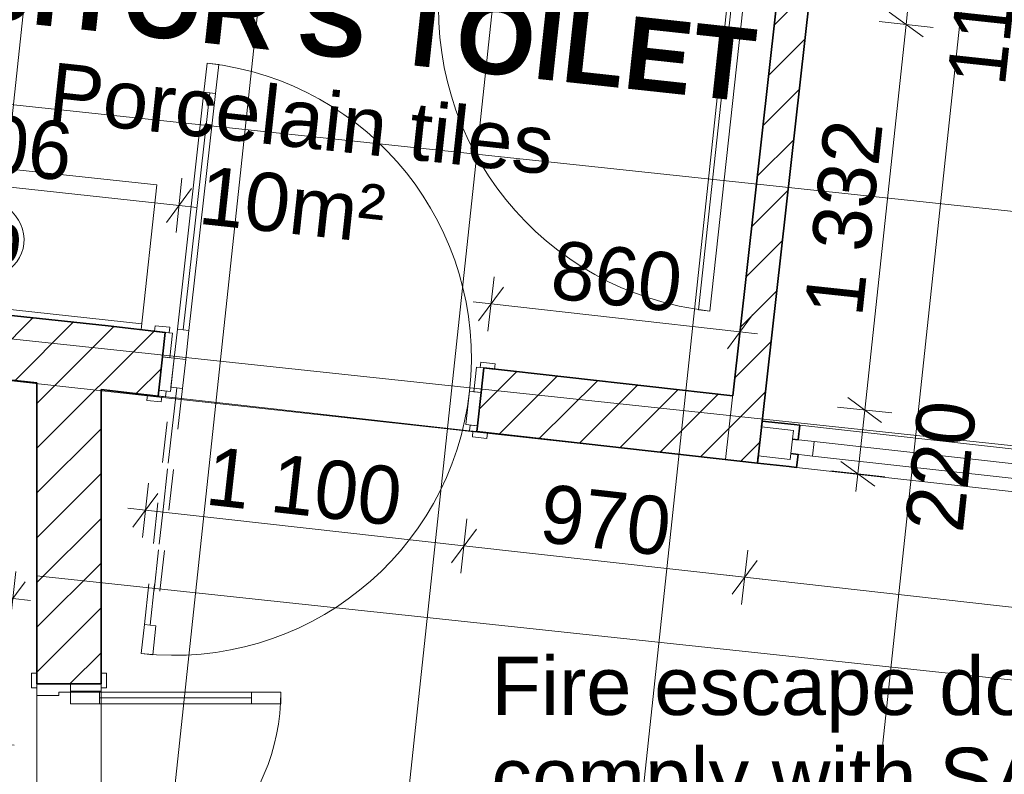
# Model space of a CAD drawing. Header units: millimetres. Extents: x -738537 to 1850049, y -250217 to 604013.
# Tile 130 of 204: x -113068 to -109689, y 83806 to 86398. Entities that reach past the tile are written whole.
import ezdxf

# ---------------------------------------------------------------- set-up
doc = ezdxf.new("R2010")
doc.units = ezdxf.units.MM
doc.header["$MEASUREMENT"] = 0
doc.linetypes.add('Dashed', pattern=[280, 140, -140])
for name, color, linetype, lineweight, true_color in [('0_Pen_No__7', 7, 'Continuous', 5, 0x9f07ff), ('A_FLOORS FINISH_Pen_No__168', 7, 'Continuous', 5, 0x996633), ('A_WALL LOAD_Pen_No__21', 7, 'Continuous', 0, 0x00ff4d), ('A_WALL LOAD_Pen_No__7', 7, 'Continuous', 5, 0x9f07ff)]:
    doc.layers.add(name, color=color, linetype=linetype, lineweight=lineweight, true_color=true_color)
for name, color, linetype, lineweight in [('A_FLOORS FINISH_Pen_No__128', 9, 'Continuous', 0), ('A_SITE 3D_Pen_No__128', 9, 'Continuous', 0), ('A_WALL LOAD_Pen_No__1', 214, 'Continuous', 35), ('A_WALL LOAD_Pen_No__3', 30, 'Continuous', 15), ('A_WALL LOAD_Pen_No__6', 7, 'Continuous', 5), ('B_FURN LOOSE_Pen_No__6', 7, 'Continuous', 5), ('C_DIMS - GA_Pen_No__6', 7, 'Continuous', 5), ('C_TEXT GA_Pen_No__6', 7, 'Continuous', 5), ('SEWER LINE_Pen_No__6', 7, 'Continuous', 5)]:
    doc.layers.add(name, color=color, linetype=linetype, lineweight=lineweight)
doc.layers.add('B_FURN LOOSE', color=7, linetype='Continuous')
doc.layers.add('C_DIMS - GA', color=7, linetype='Continuous')
doc.styles.add('GENERATED_STYLE_1', font='GOTHIC.TTF')
doc.styles.add('GENERATED_STYLE_2', font='arial.ttf')
doc.styles.add('GENERATED_STYLE_6', font='arialbd.ttf')
doc.dimstyles.new('GENERATED_STYLE__1', dxfattribs={"dimtxt": 200, "dimasz": 95, "dimexe": 0.18, "dimexo": 90000, "dimgap": 0.09, "dimtad": 1, "dimdec": 0, "dimzin": 0, "dimdsep": 46, "dimtxsty": 'GENERATED_STYLE_1', "dimblk": 'ARROWHEAD_2', "dimblk1": 'ARROWHEAD_2', "dimblk2": 'ARROWHEAD_2', "dimcen": 0.09, "dimclrd": 7, "dimclre": 7, "dimclrt": 7, "dimadec": 0, "dimazin": 0, "dimtfac": 1, "dimtdec": 4, "dimtmove": 0, "dimatfit": 3, "dimfxl": 1, "dimtolj": 1, "dimtzin": 0, "dimarcsym": 0})
doc.dimstyles.new('GENERATED_STYLE__3', dxfattribs={"dimtxt": 200, "dimasz": 95, "dimexe": 0.18, "dimexo": 90000, "dimgap": 0.09, "dimtad": 1, "dimdec": 0, "dimzin": 0, "dimdsep": 46, "dimtxsty": 'GENERATED_STYLE_1', "dimblk": 'ARROWHEAD_2', "dimblk1": 'ARROWHEAD_2', "dimblk2": 'ARROWHEAD_2', "dimcen": 0.09, "dimclrd": 7, "dimclre": 7, "dimclrt": 7, "dimadec": 0, "dimazin": 0, "dimtfac": 1, "dimtdec": 4, "dimtmove": 2, "dimatfit": 3, "dimfxl": 1, "dimtolj": 1, "dimtzin": 0, "dimarcsym": 0})
pattern_1 = [(0, (0, 0), (0, 75), [0, -75])]

# ---------------------------------------------------------------- blocks, each defined once
blk = doc.blocks.new('*D236')
at = {"layer": 'C_DIMS - GA_Pen_No__6', "color": 7, "linetype": 'Continuous', "lineweight": 5, "transparency": 16777216}
for p, q in [((-113230.5, 85150.8), (-113230.5, 85211.9)), ((-113168, 85114.7), (-113293, 85186.8)), ((-113136.8, 85150.8), (-113324.3, 85150.8)), ((-113230.5, 78719.2), (-113230.5, 85150.8)), ((-113293, 78755.2), (-113168, 78683.1)), ((-113136.8, 78719.2), (-113324.3, 78719.2)), ((-113230.5, 78658), (-113230.5, 78719.2))]:
    blk.add_line(p, q, dxfattribs=at)
at = {"layer": 'C_DIMS - GA_Pen_No__6', "color": 7, "lineweight": 5, "transparency": 16777216, "insert": (-113270.5, 81583), "char_height": 200, "attachment_point": 7, "rotation": 90, "style": 'GENERATED_STYLE_1'}
blk.add_mtext('\\A1;{\\pql;\\fCentury Gothic|b0|i0|c0|p34;6\xa0432}', dxfattribs=at)
blk = doc.blocks.new('ARROWHEAD_2')
at = {"color": 0, "linetype": 'Continuous', "lineweight": 0}
for p, q in [((-0.378, -0.655), (0.378, 0.655)), ((0, 0), (-1, 0))]:
    blk.add_line(p, q, dxfattribs=at)
blk = doc.blocks.new('*D238')
at = {"layer": 'C_DIMS - GA_Pen_No__6', "color": 7, "linetype": 'Continuous', "lineweight": 5, "transparency": 16777216}
for p, q in [((-114030.3, 84577.3), (-114116, 84461.1)), ((-114073.1, 84519.2), (-113091.9, 84409.3)), ((-113102.4, 84316.1), (-113081.5, 84502.5)), ((-113134.8, 84351.2), (-113049.1, 84467.4)), ((-113091.9, 84409.3), (-113031.2, 84402.5))]:
    blk.add_line(p, q, dxfattribs=at)
at = {"layer": 'C_DIMS - GA_Pen_No__6', "color": 7, "lineweight": 5, "transparency": 16777216, "insert": (-113811, 84530.1), "char_height": 200, "attachment_point": 7, "rotation": 353.6067, "style": 'GENERATED_STYLE_1'}
blk.add_mtext('\\A1;{\\pql;\\fCentury Gothic|b0|i0|c0|p34;987}', dxfattribs=at)
blk = doc.blocks.new('*D239')
at = {"layer": 'C_DIMS - GA_Pen_No__6', "color": 7, "linetype": 'Continuous', "lineweight": 5, "transparency": 16777216}
for p, q in [((-114357.9, 83953.7), (-114337, 84140)), ((-114304.6, 84104.9), (-114390.3, 83988.8)), ((-114408.2, 84053.7), (-114347.4, 84046.8)), ((-114347.4, 84046.8), (-113147.6, 83912.4)), ((-113158.1, 83819.2), (-113137.2, 84005.6)), ((-113190.4, 83854.3), (-113104.8, 83970.5)), ((-113147.6, 83912.4), (-113086.9, 83905.6))]:
    blk.add_line(p, q, dxfattribs=at)
at = {"layer": 'C_DIMS - GA_Pen_No__6', "color": 7, "lineweight": 5, "transparency": 16777216, "insert": (-114092.9, 84058.6), "char_height": 200, "attachment_point": 7, "rotation": 353.6067, "style": 'GENERATED_STYLE_1'}
blk.add_mtext('\\A1;{\\pql;\\fCentury Gothic|b0|i0|c0|p34;1\xa0207}', dxfattribs=at)
blk = doc.blocks.new('Multi-Basin Counter 24[65]', base_point=(-113308.7, 85404.3))
at = {"layer": 'B_FURN LOOSE_Pen_No__6', "color": 7, "linetype": 'Continuous', "lineweight": 5}
for p, q in [((-113912.6, 85972.1), (-113966.1, 85474.9)), ((-112597.9, 85830.7), (-113912.6, 85972.1)), ((-112597.9, 85830.7), (-112651.3, 85333.6)), ((-112651.3, 85333.6), (-113966.1, 85474.9)), ((-112649.2, 85353.5), (-113963.9, 85494.8)), ((-113314.7, 85475.2), (-113313.1, 85490)), ((-113287.7, 85472.3), (-113314.7, 85475.2)), ((-113286.1, 85487.1), (-113287.7, 85472.3))]:
    blk.add_line(p, q, dxfattribs=at)
at = {"layer": 'B_FURN LOOSE_Pen_No__6', "color": 7, "linetype": 'Continuous', "lineweight": 5, "flags": 128}
blk.add_lwpolyline([(-113279, 85446.3), (-113278.5, 85488.5, 0.12102), (-113280.7, 85498.3), (-113281.7, 85551.6, 0.882566), (-113303.7, 85554), (-113316, 85502.1, 0.12102), (-113320.3, 85493), (-113328.7, 85451.7, 1)], format="xyb", close=True, dxfattribs=at)
at = {"layer": 'B_FURN LOOSE_Pen_No__6', "color": 7, "linetype": 'Continuous', "lineweight": 5}
blk.add_circle((-113291.7, 85562.3), 30, dxfattribs=at)
for centre, radius, start, end in [((-113299.6, 85488.8), 21.1, 26.6357, 141.0937), ((-113299.6, 85488.6), 13.6, 353.8647, 173.8647)]:
    blk.add_arc(centre, radius, start, end, dxfattribs=at)
blk.add_ellipse((-113282, 85652.8), major_axis=(-228.7, 24.6), ratio=0.717391, dxfattribs=at)
blk = doc.blocks.new('*D438')
at = {"layer": 'C_DIMS - GA_Pen_No__6', "color": 7, "linetype": 'Continuous', "lineweight": 5, "transparency": 16777216}
for p, q in [((-109847.1, 88042.1), (-110013.9, 86490.7)), ((-109955.6, 86448.2), (-110072.1, 86533.3)), ((-110107.1, 86500.7), (-109920.6, 86480.7)), ((-110013.9, 86490.7), (-110025.6, 86381.3)), ((-109967.3, 86338.8), (-110083.9, 86423.9)), ((-110025.6, 86381.3), (-110168, 85057.2)), ((-110118.8, 86391.4), (-109932.4, 86371.3))]:
    blk.add_line(p, q, dxfattribs=at)
blk = doc.blocks.new('*D439')
at = {"layer": 'C_DIMS - GA_Pen_No__6', "color": 7, "linetype": 'Continuous', "lineweight": 5, "transparency": 16777216}
for p, q in [((-109967.3, 86338.8), (-110083.9, 86423.9)), ((-110025.6, 86381.3), (-110168, 85057.2)), ((-110118.8, 86391.4), (-109932.4, 86371.3)), ((-110109.7, 85014.6), (-110226.2, 85099.7))]:
    blk.add_line(p, q, dxfattribs=at)
at = {"layer": 'C_DIMS - GA_Pen_No__6', "color": 7, "lineweight": 5, "transparency": 16777216, "char_height": 200, "attachment_point": 7, "rotation": 83.8647, "style": 'GENERATED_STYLE_1'}
for s, insert in [('\\A1;{\\pql;\\fCentury Gothic|b0|i0|c0|p34;110}', (-109684.2, 86165.3)), ('\\A1;{\\pql;\\fCentury Gothic|b0|i0|c0|p34;1\xa0332}', (-110174.2, 85373.6))]:
    blk.add_mtext(s, dxfattribs=dict(at, insert=insert))
blk = doc.blocks.new('*D440')
at = {"layer": 'C_DIMS - GA_Pen_No__6', "color": 7, "linetype": 'Continuous', "lineweight": 5, "transparency": 16777216}
for p, q in [((-110025.6, 86381.3), (-110168, 85057.2)), ((-110109.7, 85014.6), (-110226.2, 85099.7)), ((-110261.2, 85067.2), (-110074.7, 85047.2)), ((-110168, 85057.2), (-110191.5, 84838)), ((-110249.8, 84880.5), (-110133.2, 84795.4)), ((-110284.7, 84848), (-110098.3, 84828)), ((-110191.5, 84838), (-110198.1, 84777.2))]:
    blk.add_line(p, q, dxfattribs=at)
at = {"layer": 'C_DIMS - GA_Pen_No__6', "color": 7, "lineweight": 5, "transparency": 16777216, "insert": (-109828.8, 84631.9), "char_height": 200, "attachment_point": 7, "rotation": 83.8647, "style": 'GENERATED_STYLE_1'}
blk.add_mtext('\\A1;{\\pql;\\fCentury Gothic|b0|i0|c0|p34;220}', dxfattribs=at)
blk = doc.blocks.new('*D442')
at = {"layer": 'C_DIMS - GA_Pen_No__6', "color": 7, "linetype": 'Continuous', "lineweight": 5, "transparency": 16777216}
for p, q in [((-105439.5, 87544.1), (-105432.7, 87604.9)), ((-105381.4, 87501.3), (-105497.6, 87587)), ((-105781.9, 84488.7), (-105439.5, 87544.1)), ((-105346.3, 87533.7), (-105532.7, 87554.6)), ((-105840, 84531.5), (-105723.8, 84445.8)), ((-105688.7, 84478.2), (-105875, 84499.1)), ((-105798, 84344.6), (-105781.9, 84488.7))]:
    blk.add_line(p, q, dxfattribs=at)
at = {"layer": 'C_DIMS - GA_Pen_No__6', "color": 7, "lineweight": 5, "transparency": 16777216, "insert": (-105689.6, 85671), "char_height": 200, "attachment_point": 7, "rotation": 83.6067, "style": 'GENERATED_STYLE_1'}
blk.add_mtext('\\A1;{\\pql;\\fCentury Gothic|b0|i0|c0|p34;3\xa0075}', dxfattribs=at)
blk = doc.blocks.new('*D443')
at = {"layer": 'C_DIMS - GA_Pen_No__6', "color": 7, "linetype": 'Continuous', "lineweight": 5, "transparency": 16777216}
for p, q in [((-104595.3, 87413.2), (-104711.5, 87498.9)), ((-104653.4, 87456.1), (-104646.6, 87516.8)), ((-105011.9, 84256.5), (-104653.4, 87456.1)), ((-104560.2, 87445.6), (-104746.6, 87466.5)), ((-105070, 84299.3), (-104953.8, 84213.7)), ((-104918.7, 84246), (-105105.1, 84266.9)), ((-105018.7, 84195.7), (-105011.9, 84256.5))]:
    blk.add_line(p, q, dxfattribs=at)
at = {"layer": 'C_DIMS - GA_Pen_No__6', "color": 7, "lineweight": 5, "transparency": 16777216, "insert": (-104911.6, 85510.9), "char_height": 200, "attachment_point": 7, "rotation": 83.6067, "style": 'GENERATED_STYLE_1'}
blk.add_mtext('\\A1;{\\pql;\\fCentury Gothic|b0|i0|c0|p34;3\xa0220}', dxfattribs=at)
blk = doc.blocks.new('*D502')
at = {"layer": 'C_DIMS - GA_Pen_No__6', "color": 7, "linetype": 'Continuous', "lineweight": 5, "transparency": 16777216}
for p, q in [((-112647, 84619.6), (-112626.2, 84806)), ((-112593.8, 84770.9), (-112679.4, 84654.7)), ((-112697.3, 84719.6), (-112636.6, 84712.8)), ((-112636.6, 84712.8), (-111543.4, 84590.4)), ((-111500.6, 84648.5), (-111586.2, 84532.3))]:
    blk.add_line(p, q, dxfattribs=at)
at = {"layer": 'C_DIMS - GA_Pen_No__6', "color": 7, "lineweight": 5, "transparency": 16777216, "insert": (-112435.4, 84730.5), "char_height": 200, "attachment_point": 7, "rotation": 353.6147, "style": 'GENERATED_STYLE_1'}
blk.add_mtext('\\A1;{\\pql;\\fCentury Gothic|b0|i0|c0|p34;1\xa0100}', dxfattribs=at)
blk = doc.blocks.new('*D503')
at = {"layer": 'C_DIMS - GA_Pen_No__6', "color": 7, "linetype": 'Continuous', "lineweight": 5, "transparency": 16777216}
for p, q in [((-112636.6, 84712.8), (-111543.4, 84590.4)), ((-111553.8, 84497.3), (-111533, 84683.6)), ((-111500.6, 84648.5), (-111586.2, 84532.3)), ((-111543.4, 84590.4), (-110579.9, 84482.6)), ((-110590.3, 84389.4), (-110569.4, 84575.8)), ((-110622.7, 84424.5), (-110537.1, 84540.7)), ((-110579.9, 84482.6), (-110519.1, 84475.8))]:
    blk.add_line(p, q, dxfattribs=at)
at = {"layer": 'C_DIMS - GA_Pen_No__6', "color": 7, "lineweight": 5, "transparency": 16777216, "insert": (-111290.1, 84602.3), "char_height": 200, "attachment_point": 7, "rotation": 353.6147, "style": 'GENERATED_STYLE_1'}
blk.add_mtext('\\A1;{\\pql;\\fCentury Gothic|b0|i0|c0|p34;970}', dxfattribs=at)
blk = doc.blocks.new('*D504')
at = {"layer": 'C_DIMS - GA_Pen_No__6', "color": 7, "linetype": 'Continuous', "lineweight": 5, "transparency": 16777216}
for p, q in [((-113908.9, 86004), (-113929, 85817.6)), ((-113876.3, 85969.1), (-113961.5, 85852.5)), ((-113918.9, 85910.8), (-113979.7, 85917.4)), ((-112521.1, 85759.7), (-113918.9, 85910.8)), ((-112511, 85852.9), (-112531.2, 85666.5)), ((-112563.7, 85701.4), (-112478.5, 85817.9)), ((-112460.3, 85753.1), (-112521.1, 85759.7))]:
    blk.add_line(p, q, dxfattribs=at)
at = {"layer": 'C_DIMS - GA_Pen_No__6', "color": 7, "lineweight": 5, "transparency": 16777216, "insert": (-113565.7, 85912.8), "char_height": 200, "attachment_point": 7, "rotation": 353.8295, "style": 'GENERATED_STYLE_1'}
blk.add_mtext('\\A1;{\\pql;\\fCentury Gothic|b0|i0|c0|p34;1\xa0406}', dxfattribs=at)
blk = doc.blocks.new('*D505')
at = {"layer": 'C_DIMS - GA_Pen_No__6', "color": 7, "linetype": 'Continuous', "lineweight": 5, "transparency": 16777216}
for p, q in [((-111460.9, 85328.2), (-111440, 85514.5)), ((-111407.6, 85479.5), (-111493.2, 85363.3)), ((-111511.2, 85428.2), (-111450.4, 85421.4)), ((-111450.4, 85421.4), (-110596.2, 85325.8)), ((-110606.6, 85232.6), (-110585.7, 85418.9)), ((-110639, 85267.7), (-110553.4, 85383.9)), ((-110596.2, 85325.8), (-110535.4, 85319))]:
    blk.add_line(p, q, dxfattribs=at)
at = {"layer": 'C_DIMS - GA_Pen_No__6', "color": 7, "lineweight": 5, "transparency": 16777216, "insert": (-111251.7, 85439.4), "char_height": 200, "attachment_point": 7, "rotation": 353.6147, "style": 'GENERATED_STYLE_1'}
blk.add_mtext('\\A1;{\\pql;\\fCentury Gothic|b0|i0|c0|p34;860}', dxfattribs=at)
blk = doc.blocks.new('*D506')
at = {"layer": 'C_DIMS - GA_Pen_No__6', "color": 7, "linetype": 'Continuous', "lineweight": 5, "transparency": 16777216}
for p, q in [((-110569.5, 84575.8), (-110590.4, 84389.5)), ((-110537.1, 84540.7), (-110622.8, 84424.5)), ((-110580, 84482.6), (-110640.7, 84489.4)), ((-105467, 83909.1), (-110580, 84482.6)), ((-105456.6, 84002.3), (-105477.5, 83816)), ((-105509.9, 83851), (-105424.2, 83967.2)), ((-105406.3, 83902.3), (-105467, 83909.1))]:
    blk.add_line(p, q, dxfattribs=at)
at = {"layer": 'C_DIMS - GA_Pen_No__6', "color": 7, "lineweight": 5, "transparency": 16777216, "insert": (-108401.6, 83952.9), "char_height": 200, "attachment_point": 7, "rotation": 353.6, "style": 'GENERATED_STYLE_1'}
blk.add_mtext('\\A1;{\\pql;\\fCentury Gothic|b0|i0|c0|p34;5\xa0145}', dxfattribs=at)

msp = doc.modelspace()

# ---------------------------------------------------------------- hatches: boundary and pattern name
at = {"layer": '0_Pen_No__7', "linetype": 'Continuous', "lineweight": 5, "true_color": 0x000000}
h = msp.add_hatch(dxfattribs=at)
h.set_pattern_fill('ANSI31', color=18, scale=870, style=0)
h.paths.add_polyline_path([(-110286.7, 88087.3), (-110620.8, 85105.9), (-110536, 84875), (-110177.4, 88075)])
h = msp.add_hatch(dxfattribs=at)
h.set_pattern_fill('ANSI31', color=18, scale=870, style=0)
h.paths.add_polyline_path([(-112764.9, 85345.8), (-113966.1, 85474.9), (-113990.6, 85256.3), (-112788.9, 85127.1)])
h = msp.add_hatch(dxfattribs=at)
h.set_pattern_fill('ANSI31', color=18, scale=870, style=0)
h.paths.add_polyline_path([(-112764.9, 85345.8), (-112788.9, 85127.1), (-112592.7, 85105.2), (-112568.2, 85323.8)])
h = msp.add_hatch(dxfattribs=at)
h.set_pattern_fill('ANSI31', color=18, scale=870, style=0)
h.paths.add_polyline_path([(-111475, 85201.5), (-111499.5, 84982.8), (-110536, 84875), (-110620.8, 85105.9)])
h = msp.add_hatch(dxfattribs=at)
h.set_pattern_fill('ANSI31', color=18, scale=870, style=0)
h.paths.add_polyline_path([(-112788.9, 85127.1), (-113008.9, 85150.8), (-113008.9, 84116.4), (-112788.9, 84116.4)])
at = {"layer": 'A_FLOORS FINISH_Pen_No__128', "linetype": 'Continuous', "lineweight": 0}
h = msp.add_hatch(dxfattribs=at)
h.set_pattern_fill('PATTERN__TILES_ANGLED2', color=9, style=0, pattern_type=2)
h.set_pattern_definition([(83.9, (0, 0), (-795.4704, 85.0113), []), (173.9, (0, 0), (85.0113, 795.4704), [])])
h.paths.add_polyline_path([(-114209.3, 85279.7), (-113008.9, 85150.6), (-113007.1, 78719.7), (-100428.1, 78590.9), (-99191.2, 85244.8), (-98901.2, 86804.4), (-98836.7, 87151.5), (-113822.1, 88830.6)])
at = {"layer": 'A_SITE 3D_Pen_No__128', "linetype": 'Continuous', "lineweight": 0}
h = msp.add_hatch(dxfattribs=at)
h.set_pattern_fill('PATTERN__PAVING', color=9, style=0, pattern_type=2)
h.set_pattern_definition([(0, (20053.95, 1033.6), (0, 400), [300, -100]), (0, (20353.95, 1133.6), (0, 400), [300, -100]), (0, (20253.95, 1233.6), (0, 400), [300, -100]), (0, (20153.95, 1333.6), (0, 400), [300, -100]), (90, (20253.95, 1033.6), (-400, 0), [300, -100]), (90, (20153.95, 1133.6), (-400, 0), [300, -100]), (90, (20053.95, 1233.6), (-400, 0), [300, -100]), (90, (20353.95, 1333.6), (-400, 0), [300, -100])])
h.paths.add_polyline_path([(-113774.8, 89196.8), (-98783.8, 87454.8), (-99198.5, 85205.6), (-96185.9, 83435.6), (-95783.9, 86779.8), (-92399.2, 86367.7), (-92399.2, 91976.2), (-85899.2, 91976.2), (-85899.2, 84290.4, 0.116634), (-85562.7, 83478.7), (-84856.4, 82687.8), (-81078.9, 80039.2), (-80162.4, 79600.8), (-75775.8, 78209.1), (-70191.6, 78471.5, 0.103683), (-68959.3, 79690.8), (-68528.6, 80917.5), (-68168.9, 82333.4), (-67867.6, 84420.9), (-67919, 85319.5), (-68602.9, 87625.8), (-68756.6, 87577.3), (-68067.7, 85290.9), (-68029.1, 84441.7), (-68335.9, 82451), (-68681.2, 80958.8), (-69095.9, 79803.2, -0.100494), (-70228, 78696.8), (-75693.1, 78514.3), (-80076.9, 79856.2), (-80949.5, 80226.9), (-84735.5, 83025.2), (-85281.8, 83645.1, -0.117949), (-85618.3, 84456.7), (-85618.3, 85412.2), (-84330.3, 86367.7), (-84330.3, 92329), (-85618.3, 92329), (-85618.3, 92317.2), (-97876.4, 92317.2), (-98743.1, 87655), (-113758.4, 89337.5)])
at = {"layer": 'A_WALL LOAD_Pen_No__7', "linetype": 'Continuous', "lineweight": 5, "true_color": 0x9f07ff}
h = msp.add_hatch(dxfattribs=at)
h.set_pattern_fill('HATCH__GYPSUM', color=190, style=0, pattern_type=2)
h.set_pattern_definition(pattern_1)
h.paths.add_polyline_path([(-110519.8, 85019.1), (-110522.1, 84999.2), (-110412.7, 84987), (-110410.5, 85006.9)])
h = msp.add_hatch(dxfattribs=at)
h.set_pattern_fill('HATCH__GYPSUM', color=190, style=0, pattern_type=2)
h.set_pattern_definition(pattern_1)
h.paths.add_polyline_path([(-110390.6, 85004.6), (-110410.5, 85006.9), (-110412.7, 84987), (-110416, 84957.2), (-110396.2, 84955)])
h = msp.add_hatch(dxfattribs=at)
h.set_pattern_fill('HATCH__GYPSUM', color=190, style=0, pattern_type=2)
h.set_pattern_definition(pattern_1)
h.paths.add_polyline_path([(-110533.2, 84899.8), (-110536, 84875), (-110426.6, 84862.8), (-110423.8, 84887.6)])
h = msp.add_hatch(dxfattribs=at)
h.set_pattern_fill('HATCH__GYPSUM', color=190, style=0, pattern_type=2)
h.set_pattern_definition(pattern_1)
h.paths.add_polyline_path([(-110426.6, 84862.8), (-110401.8, 84860), (-110396.8, 84904.7), (-110421.6, 84907.5), (-110423.8, 84887.6)])

# ---------------------------------------------------------------- linework, layer by layer
at = {"layer": 'A_FLOORS FINISH_Pen_No__168', "color": 25, "linetype": 'Continuous', "lineweight": 5, "true_color": 0x996633, "flags": 128}
for points in [[(-114209.3, 85279.7), (-113008.9, 85150.6), (-113007.1, 78719.7), (-100428.1, 78590.9), (-99191.2, 85244.8), (-98901.2, 86804.4), (-98836.7, 87151.5), (-113822.1, 88830.6)], [(-113990.6, 85256.1), (-110645.3, 84887.1), (-110286.7, 88087.3), (-113631.3, 88462)], [(-112788.9, 78719.2), (-100430.9, 78584), (-98899.9, 86811.4), (-110177.2, 88075), (-110536, 84875), (-112788.9, 85127.1)]]:
    msp.add_lwpolyline(points, close=True, dxfattribs=at)
at = {"layer": 'A_WALL LOAD_Pen_No__1', "color": 214, "linetype": 'Continuous', "lineweight": 35}
for p, q in [((-112568.2, 85323.8), (-112605, 85327.9)), ((-112568.2, 85323.8), (-112605, 85327.9)), ((-112568.2, 85323.8), (-112605, 85327.9)), ((-112577.7, 85239.3), (-112568.2, 85323.8)), ((-112577.7, 85239.3), (-112568.2, 85323.8)), ((-112577.7, 85239.3), (-112568.2, 85323.8)), ((-112590.5, 85125), (-112577.7, 85239.3)), ((-112590.5, 85125), (-112577.7, 85239.3)), ((-112590.5, 85125), (-112577.7, 85239.3)), ((-111484.5, 85117), (-111475, 85201.5)), ((-111484.5, 85117), (-111475, 85201.5)), ((-111484.5, 85117), (-111475, 85201.5)), ((-111475, 85201.5), (-111438.3, 85197.3)), ((-111475, 85201.5), (-111438.3, 85197.3)), ((-111475, 85201.5), (-111438.3, 85197.3)), ((-112592.7, 85105.2), (-112590.5, 85125)), ((-112592.7, 85105.2), (-112590.5, 85125)), ((-112592.7, 85105.2), (-112590.5, 85125)), ((-112592.7, 85105.2), (-112590.5, 85125)), ((-112592.7, 85105.2), (-112590.5, 85125)), ((-112592.7, 85105.2), (-112629.5, 85109.3)), ((-112592.7, 85105.2), (-112629.5, 85109.3)), ((-112592.7, 85105.2), (-112629.5, 85109.3)), ((-111497.3, 85002.7), (-111484.5, 85117)), ((-111497.3, 85002.7), (-111484.5, 85117)), ((-111497.3, 85002.7), (-111484.5, 85117)), ((-111499.5, 84982.8), (-111497.3, 85002.7)), ((-111499.5, 84982.8), (-111497.3, 85002.7)), ((-111499.5, 84982.8), (-111497.3, 85002.7)), ((-111499.5, 84982.8), (-111497.3, 85002.7)), ((-111499.5, 84982.8), (-111497.3, 85002.7)), ((-110410.5, 85006.9), (-110390.6, 85004.6)), ((-110410.5, 85006.9), (-110390.6, 85004.6)), ((-110396.2, 84955), (-110390.6, 85004.6)), ((-110396.2, 84955), (-110390.6, 85004.6)), ((-111499.5, 84982.8), (-111462.7, 84978.7)), ((-111499.5, 84982.8), (-111462.7, 84978.7)), ((-111499.5, 84982.8), (-111462.7, 84978.7)), ((-110416, 84957.2), (-110396.2, 84955)), ((-110421.6, 84907.5), (-110396.8, 84904.7)), ((-110396.8, 84904.7), (-110401.8, 84860)), ((-110396.8, 84904.7), (-110401.8, 84860)), ((-110426.6, 84862.8), (-110401.8, 84860)), ((-110426.6, 84862.8), (-110401.8, 84860)), ((-113008.9, 84116.4), (-113008.9, 84153.4)), ((-113008.9, 84116.4), (-113008.9, 84153.4)), ((-113008.9, 84116.4), (-113008.9, 84153.4)), ((-112788.9, 84116.4), (-112788.9, 84153.4)), ((-112788.9, 84116.4), (-112788.9, 84153.4)), ((-112788.9, 84116.4), (-112788.9, 84153.4)), ((-113008.9, 84116.4), (-112893.9, 84116.4)), ((-113008.9, 84116.4), (-112893.9, 84116.4)), ((-113008.9, 84116.4), (-112893.9, 84116.4)), ((-112893.9, 84116.4), (-112788.9, 84116.4)), ((-112893.9, 84116.4), (-112788.9, 84116.4)), ((-112893.9, 84116.4), (-112788.9, 84116.4))]:
    msp.add_line(p, q, dxfattribs=at)
for points in [[(-110536, 84875), (-110177.4, 88075)], [(-110472.7, 86427.7), (-110620.8, 85105.9)], [(-112764.9, 85345.8), (-113966.1, 85474.9)], [(-112568.2, 85323.8), (-112764.9, 85345.8)], [(-113990.6, 85256.3), (-113008.9, 85150.8)], [(-110620.8, 85105.9), (-111475, 85201.5)], [(-113008.9, 85150.8), (-113008.9, 84116.4)], [(-112788.9, 85127.1), (-112592.7, 85105.2)], [(-112788.9, 84116.4), (-112788.9, 85127.1)], [(-110522.1, 84999.2), (-110519.8, 85019.1)], [(-110410.5, 85006.9), (-110519.8, 85019.1)], [(-111499.5, 84982.8), (-110536, 84875)], [(-110536, 84875), (-110533.2, 84899.8)], [(-110536, 84875), (-110426.6, 84862.8)]]:
    msp.add_lwpolyline(points, dxfattribs=at)
at = {"layer": 'A_WALL LOAD_Pen_No__21', "color": 100, "linetype": 'Continuous', "lineweight": 0, "true_color": 0x00ff4d}
for p, q in [((-110412.7, 84987), (-110522.1, 84999.2)), ((-110416, 84957.2), (-110421.6, 84907.5)), ((-110416, 84957.2), (-110421.6, 84907.5)), ((-110416, 84957.2), (-110421.6, 84907.5)), ((-110412.7, 84987), (-110416, 84957.2)), ((-110533.2, 84899.8), (-110423.8, 84887.6)), ((-110423.8, 84887.6), (-110421.6, 84907.5))]:
    msp.add_line(p, q, dxfattribs=at)
msp.add_lwpolyline([(-110533.2, 84899.8), (-110522.1, 84999.2)], dxfattribs=at)
at = {"layer": 'A_WALL LOAD_Pen_No__3', "color": 30, "linetype": 'Continuous', "lineweight": 15}
for p, q in [((-112605, 85327.9), (-112602.9, 85346.8)), ((-112555.3, 85322.4), (-112605, 85327.9)), ((-112602.9, 85346.8), (-112553.2, 85341.2)), ((-112553.2, 85341.2), (-112555.3, 85322.4)), ((-112577.7, 85239.3), (-112568.2, 85323.8)), ((-112568.2, 85323.8), (-112543.4, 85321)), ((-112543.4, 85321), (-112552.8, 85236.5)), ((-112552.8, 85236.5), (-112577.7, 85239.3)), ((-111509.3, 85119.8), (-111499.9, 85204.2)), ((-111499.9, 85204.2), (-111475, 85201.5)), ((-111488, 85202.9), (-111485.8, 85221.8)), ((-111438.3, 85197.3), (-111488, 85202.9)), ((-111485.8, 85221.8), (-111436.2, 85216.2)), ((-111475, 85201.5), (-111484.5, 85117)), ((-111436.2, 85216.2), (-111438.3, 85197.3)), ((-112592.7, 85105.2), (-112590.5, 85125)), ((-112590.5, 85125), (-112565.6, 85122.3)), ((-112631.6, 85090.4), (-112629.5, 85109.3)), ((-112581.9, 85084.8), (-112631.6, 85090.4)), ((-112629.5, 85109.3), (-112579.8, 85103.7)), ((-112567.8, 85102.4), (-112592.7, 85105.2)), ((-112579.8, 85103.7), (-112581.9, 85084.8)), ((-112565.6, 85122.3), (-112567.8, 85102.4)), ((-111484.5, 85117), (-111509.3, 85119.8)), ((-111524.4, 84985.6), (-111522.1, 85005.5)), ((-111522.1, 85005.5), (-111497.3, 85002.7)), ((-111497.3, 85002.7), (-111499.5, 84982.8)), ((-110390.6, 85004.6), (-109476.4, 84902.4)), ((-111499.5, 84982.8), (-111524.4, 84985.6)), ((-111514.5, 84965.4), (-111512.4, 84984.3)), ((-111464.8, 84959.8), (-111514.5, 84965.4)), ((-111512.4, 84984.3), (-111462.7, 84978.7)), ((-111462.7, 84978.7), (-111464.8, 84959.8)), ((-110401.8, 84860), (-109497.4, 84758.8)), ((-113008.9, 84153.4), (-113027.9, 84153.4)), ((-113027.9, 84153.4), (-113027.9, 84103.4)), ((-113008.9, 84103.4), (-113008.9, 84153.4)), ((-112769.9, 84153.4), (-112788.9, 84153.4)), ((-112788.9, 84153.4), (-112788.9, 84103.4)), ((-112769.9, 84103.4), (-112769.9, 84153.4)), ((-112788.9, 84116.4), (-112893.9, 84116.4)), ((-112893.9, 84116.4), (-112893.9, 84091.4)), ((-112788.9, 84091.4), (-112788.9, 84116.4)), ((-113027.9, 84103.4), (-113008.9, 84103.4)), ((-112893.9, 84091.4), (-112788.9, 84091.4)), ((-112788.9, 84103.4), (-112769.9, 84103.4))]:
    msp.add_line(p, q, dxfattribs=at)
for centre, radius, start, end in [((-110586.4, 86435), 1044, 173.8107, 263.8107), ((-112537.9, 85234.9), 1020, 353.6147, 83.6147), ((-112537.9, 85234.9), 1020, 263.6147, 353.6147), ((-112893.9, 84088.4), 722, 270, 0)]:
    msp.add_arc(centre, radius, start, end, dxfattribs=at)
at = {"layer": 'A_WALL LOAD_Pen_No__6', "color": 7, "linetype": 'Continuous', "lineweight": 5}
for p, q in [((-110626.1, 86439.3), (-110738.7, 85401.4)), ((-110698.9, 85397.1), (-110586.4, 86435)), ((-112424.5, 86248.5), (-112435.6, 86149.2)), ((-112384.7, 86244.1), (-112424.5, 86248.5)), ((-112395.8, 86144.7), (-112384.7, 86244.1)), ((-112415.7, 86146.9), (-112506.9, 85332)), ((-112435.6, 86149.2), (-112395.8, 86144.7)), ((-110738.7, 85401.4), (-110698.9, 85397.1)), ((-112526.8, 85334.3), (-112537.9, 85234.9)), ((-112487, 85329.8), (-112526.8, 85334.3)), ((-112498.2, 85230.4), (-112487, 85329.8)), ((-112590.5, 85125), (-112577.7, 85239.3)), ((-112577.7, 85239.3), (-112537.9, 85234.9)), ((-112537.9, 85234.9), (-112550.7, 85120.6)), ((-112537.9, 85234.9), (-112498.2, 85230.4)), ((-112550.7, 85120.6), (-112590.5, 85125)), ((-111537, 85007.2), (-111524.2, 85121.4)), ((-111524.2, 85121.4), (-111484.5, 85117)), ((-111484.5, 85117), (-111497.3, 85002.7)), ((-111497.3, 85002.7), (-111537, 85007.2)), ((-110341.5, 84948.8), (-110416, 84957.2)), ((-110347.1, 84899.1), (-110341.5, 84948.8)), ((-109536.6, 84858.8), (-110341.5, 84948.8)), ((-110421.6, 84907.5), (-110347.1, 84899.1)), ((-110347.1, 84899.1), (-109542.1, 84809.1)), ((-112893.9, 84116.4), (-113008.9, 84116.4)), ((-113008.9, 84116.4), (-113008.9, 84076.4)), ((-112893.9, 84088.4), (-112893.9, 84116.4)), ((-113008.9, 84076.4), (-112933.9, 84076.4)), ((-112933.9, 84076.4), (-112933.9, 84088.4)), ((-112933.9, 84088.4), (-112893.9, 84088.4)), ((-112793.9, 84088.4), (-112893.9, 84088.4)), ((-112893.9, 84088.4), (-112893.9, 84048.4)), ((-112793.9, 84048.4), (-112793.9, 84088.4)), ((-112171.9, 84088.4), (-112271.9, 84088.4)), ((-112271.9, 84088.4), (-112271.9, 84048.4)), ((-112171.9, 84048.4), (-112171.9, 84088.4)), ((-112893.9, 84048.4), (-112793.9, 84048.4)), ((-112271.9, 84068.4), (-112793.9, 84068.4)), ((-112271.9, 84048.4), (-112171.9, 84048.4))]:
    msp.add_line(p, q, dxfattribs=at)
at = {"layer": 'A_WALL LOAD_Pen_No__6', "color": 7, "linetype": 'Dashed', "lineweight": 5}
for p, q in [((-112549, 85135.5), (-112537.9, 85234.9)), ((-112537.9, 85234.9), (-112498.2, 85230.4)), ((-112498.2, 85230.4), (-112509.3, 85131)), ((-112620.4, 84318.4), (-112529.2, 85133.3)), ((-112509.3, 85131), (-112549, 85135.5)), ((-112651.4, 84221.2), (-112640.2, 84320.6)), ((-112640.2, 84320.6), (-112600.5, 84316.1)), ((-112600.5, 84316.1), (-112611.6, 84216.8)), ((-112611.6, 84216.8), (-112651.4, 84221.2))]:
    msp.add_line(p, q, dxfattribs=at)
at = {"layer": 'A_WALL LOAD_Pen_No__6', "color": 7, "linetype": 'Continuous', "lineweight": 5}
for points in [[(-112435.6, 86149.2), (-112526.8, 85334.3), (-112506.9, 85332), (-112415.7, 86146.9)], [(-112415.7, 86146.9), (-112506.9, 85332), (-112487, 85329.8), (-112395.8, 86144.7)], [(-112271.9, 84088.4), (-112793.9, 84088.4), (-112793.9, 84068.4), (-112271.9, 84068.4)], [(-112271.9, 84068.4), (-112793.9, 84068.4), (-112793.9, 84048.4), (-112271.9, 84048.4)]]:
    msp.add_lwpolyline(points, close=True, dxfattribs=at)
at = {"layer": 'A_WALL LOAD_Pen_No__6', "color": 7, "linetype": 'Dashed', "lineweight": 5}
for points in [[(-112640.2, 84320.6), (-112549, 85135.5), (-112529.2, 85133.3), (-112620.4, 84318.4)], [(-112620.4, 84318.4), (-112529.2, 85133.3), (-112509.3, 85131), (-112600.5, 84316.1)]]:
    msp.add_lwpolyline(points, close=True, dxfattribs=at)

# ---------------------------------------------------------------- block references
at = {"layer": 'B_FURN LOOSE', "color": 5, "linetype": 'Continuous', "lineweight": 5}
msp.add_blockref('Multi-Basin Counter 24[65]', (-113308.7, 85404.3), dxfattribs=at)

# ---------------------------------------------------------------- texts
at = {"layer": 'C_TEXT GA_Pen_No__6', "color": 18, "linetype": 'Continuous', "lineweight": 5, "true_color": 0x000000, "insert": (-112096.6, 86094.2), "char_height": 250, "attachment_point": 5, "rotation": 353.8107, "line_spacing_factor": 0.892888, "style": 'GENERATED_STYLE_6'}
msp.add_mtext("\\A1;{\\pqc;\\fArial|b1|i0|c0|p34;VISITOR'S TOILET\\P\\pqc;\\fArial|b0|i0|c0|p34;\\C214;\\H0.800000x;Porcelain tiles\\P\\pqc;\\fArial|b0|i0|c0|p34;10m²}", dxfattribs=at)
at = {"layer": 'C_TEXT GA_Pen_No__6', "color": 18, "linetype": 'Continuous', "lineweight": 5, "true_color": 0x000000, "insert": (-111449.4, 83796), "char_height": 200, "width": 2520.01, "attachment_point": 4, "line_spacing_factor": 0.936803, "style": 'GENERATED_STYLE_2'}
msp.add_mtext('\\A1;{\\pql;\\fArial|b0|i0|c0|p34;Fire escape door to comply with SANS 10400Part -T}', dxfattribs=at)
at = {"layer": 'SEWER LINE_Pen_No__6', "color": 7, "linetype": 'Continuous', "lineweight": 5, "insert": (-113282.5, 85665), "char_height": 175, "attachment_point": 5, "rotation": 353.9855, "style": 'GENERATED_STYLE_2'}
msp.add_mtext('\\A1;{\\pqc;\\fArial|b0|i0|c0|p34;whb}', dxfattribs=at)

# ---------------------------------------------------------------- dimensions: what is measured, and where the dimension line sits
at = {"layer": 'C_DIMS - GA', "color": 7, "linetype": 'Continuous', "lineweight": 5}
for base, p1, p2, angle, dimstyle, picture, middle, turn in [((-110025.6, 86381.3), (-112243.1, 86730.3), (-112255, 86621), 263.8647, 'GENERATED_STYLE__3', '*D438', (-109759.2, 86403.4), 83.8647), ((-105439.5, 87544.1), (-107963.3, 84733.1), (-110024.8, 88057.9), 83.6067, 'GENERATED_STYLE__1', '*D442', (-105750.8, 86023.6), 83.6067), ((-104653.4, 87456.1), (-107979.4, 84589), (-110024.8, 88057.9), 83.6067, 'GENERATED_STYLE__1', '*D443', (-104972.7, 85863.4), 83.6067), ((-113147.6, 83912.4), (-114010.4, 87054.5), (-113008.9, 85150.8), 353.6067, 'GENERATED_STYLE__1', '*D239', (-113740.4, 84119.7), 353.6067), ((-113091.9, 84409.3), (-113791.8, 87030.1), (-113008.9, 85150.8), 353.6067, 'GENERATED_STYLE__1', '*D238', (-113572.6, 84604), 353.6067), ((-110168, 85057.2), (-112255, 86621), (-110620.8, 85105.9), 263.8647, 'GENERATED_STYLE__1', '*D439', (-110236.9, 85725.8), 83.8647), ((-113918.9, 85910.8), (-112568.2, 85323.8), (-113966.1, 85474.9), 173.8295, 'GENERATED_STYLE__1', '*D504', (-113213.4, 85975.3), 353.8295), ((-110191.5177, 84837.9759), (-110620.7733, 85105.8637), (-110535.9532, 84875.0002), 263.8647, 'GENERATED_STYLE__3', '*D440', (-109903.8161, 84869.9986), 83.8647), ((-110596.2, 85325.8), (-111475, 85201.5), (-110620.8, 85105.9), 353.6147, 'GENERATED_STYLE__1', '*D505', (-111013.3, 85513.3), 353.6147), ((-111543.4, 84590.4), (-112592.7, 85105.2), (-111499.5, 84982.8), 353.6147, 'GENERATED_STYLE__1', '*D502', (-112082.9, 84791.7), 353.6147), ((-113230.5, 85150.8), (-113008.9, 78719.2), (-113008.9, 85150.8), 90, 'GENERATED_STYLE__1', '*D236', (-113370.5, 81926.5), 90), ((-110579.9, 84482.6), (-111499.5, 84982.8), (-110536, 84875), 353.6147, 'GENERATED_STYLE__1', '*D503', (-111051.7, 84676.3), 353.6147), ((-110580, 84482.6), (-105423, 84301.5), (-110536, 84875), 173.6, 'GENERATED_STYLE__3', '*D506', (-108049, 84014), 353.6)]:
    dim = msp.add_linear_dim(base=base, p1=p1, p2=p2, angle=angle, dimstyle=dimstyle, dxfattribs=at)
    dim.commit()
    dim.dimension.update_dxf_attribs({"geometry": picture, "text_midpoint": middle, "dimtype": 160, "text_rotation": turn})

doc.saveas('drawing.dxf')
